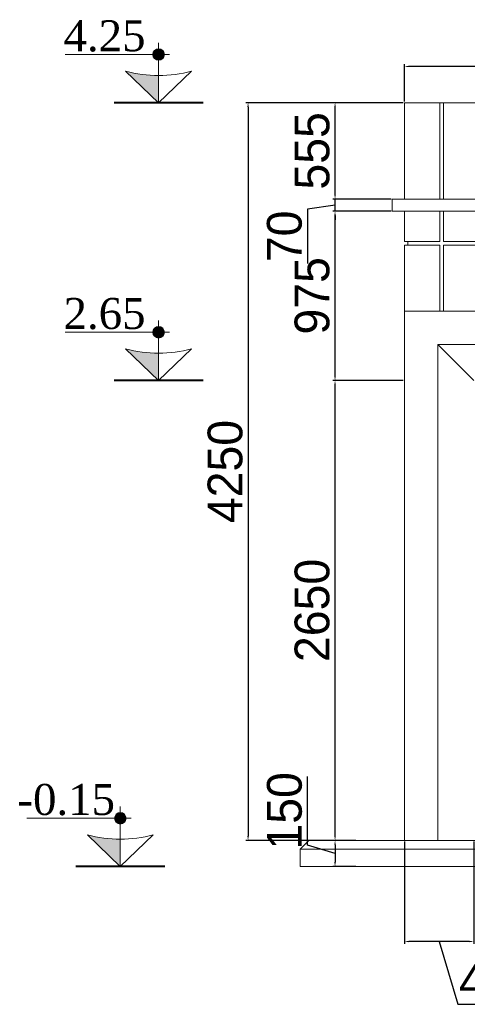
# Model space of a CAD drawing. Header units: feet. Extents: x 1702076 to 1880744, y 4858210 to 4922488.
# Tile 11 of 27: x 1830947 to 1833522, y 4870736 to 4876409. Entities that reach past the tile are written whole.
import ezdxf

# ---------------------------------------------------------------- set-up
doc = ezdxf.new("R2010")
doc.units = ezdxf.units.FT
doc.header["$MEASUREMENT"] = 0
doc.header["$PDMODE"] = 98
doc.header["$PDSIZE"] = 0.3
doc.dimstyles.new('ISO-25', dxfattribs={"dimscale": 15, "dimtxt": 20, "dimasz": 2.5, "dimexe": 1.25, "dimexo": 0.625, "dimgap": 3, "dimtad": 1, "dimdec": 0, "dimtxsty": 'Standard', "dimcen": 2.5, "dimadec": 0, "dimazin": 0, "dimtfac": 1, "dimtdec": 0, "dimtmove": 0, "dimatfit": 3, "dimfxl": 1.25, "dimarcsym": 0})

# ---------------------------------------------------------------- blocks, each defined once
blk = doc.blocks.new('*D5373')
at = {"color": 0, "lineweight": -2, "transparency": 16777216}
for p, q in [((1833154, 4874330.3), (1832748.8, 4874330.3)), ((1832761.3, 4871705.3), (1832761.3, 4874305.3)), ((1832881, 4871680.3), (1832748.8, 4871680.3))]:
    blk.add_line(p, q, dxfattribs=at)
at = {"color": 0, "lineweight": 5, "transparency": 16777216}
for points in [[(1832757.1, 4874305.3), (1832765.4, 4874305.3), (1832761.3, 4874330.3)], [(1832757.1, 4871705.3), (1832765.4, 4871705.3), (1832761.3, 4871680.3)]]:
    blk.add_solid(points, dxfattribs=at)
at = {"layer": 'Defpoints', "color": 0, "lineweight": 5, "transparency": 16777216}
for p in [(1832761.3, 4874330.3), (1833160.3, 4874330.3), (1832887.3, 4871680.3)]:
    blk.add_point(p, dxfattribs=at)
at = {"color": 0, "lineweight": 5, "transparency": 16777216, "insert": (1832629.9, 4873005.3), "char_height": 200, "attachment_point": 5, "rotation": 90}
blk.add_mtext('2650', dxfattribs=at)
blk = doc.blocks.new('*D5374')
at = {"color": 0, "lineweight": -2, "transparency": 16777216}
for p, q in [((1832602.4, 4871652.9), (1832602.4, 4872047.7)), ((1832761.3, 4871605.3), (1832602.4, 4871652.9)), ((1832881, 4871680.3), (1832748.8, 4871680.3)), ((1832761.3, 4871655.3), (1832761.3, 4871555.3)), ((1832881, 4871530.3), (1832748.8, 4871530.3))]:
    blk.add_line(p, q, dxfattribs=at)
at = {"color": 0, "lineweight": 5, "transparency": 16777216}
for points in [[(1832757.1, 4871655.3), (1832765.4, 4871655.3), (1832761.3, 4871680.3)], [(1832757.1, 4871555.3), (1832765.4, 4871555.3), (1832761.3, 4871530.3)]]:
    blk.add_solid(points, dxfattribs=at)
at = {"layer": 'Defpoints', "color": 0, "lineweight": 5, "transparency": 16777216}
for p in [(1832887.3, 4871680.3), (1832761.3, 4871530.3), (1832887.3, 4871530.3)]:
    blk.add_point(p, dxfattribs=at)
at = {"color": 0, "lineweight": 5, "transparency": 16777216, "insert": (1832471, 4871850.3), "char_height": 200, "attachment_point": 5, "rotation": 90}
blk.add_mtext('150', dxfattribs=at)
blk = doc.blocks.new('*D5375')
at = {"color": 0, "lineweight": -2, "transparency": 16777216}
for p, q in [((1833084, 4875305.3), (1832748.8, 4875305.3)), ((1832761.3, 4874355.3), (1832761.3, 4875280.3)), ((1833154, 4874330.3), (1832748.8, 4874330.3))]:
    blk.add_line(p, q, dxfattribs=at)
at = {"color": 0, "lineweight": 5, "transparency": 16777216}
for points in [[(1832757.1, 4875280.3), (1832765.4, 4875280.3), (1832761.3, 4875305.3)], [(1832757.1, 4874355.3), (1832765.4, 4874355.3), (1832761.3, 4874330.3)]]:
    blk.add_solid(points, dxfattribs=at)
at = {"layer": 'Defpoints', "color": 0, "lineweight": 5, "transparency": 16777216}
for p in [(1832761.3, 4875305.3), (1833090.3, 4875305.3), (1833160.3, 4874330.3)]:
    blk.add_point(p, dxfattribs=at)
at = {"color": 0, "lineweight": 5, "transparency": 16777216, "insert": (1832629.7, 4874817.8), "char_height": 200, "attachment_point": 5, "rotation": 90}
blk.add_mtext('975', dxfattribs=at)
blk = doc.blocks.new('*D5376')
at = {"color": 0, "lineweight": -2, "transparency": 16777216}
for p, q in [((1833084, 4875375.3), (1832748.8, 4875375.3)), ((1832761.3, 4875400.3), (1832761.3, 4875425.3)), ((1832761.3, 4875305.3), (1832761.3, 4875375.3)), ((1832761.3, 4875305.3), (1832761.3, 4875375.3)), ((1832761.3, 4875340.3), (1832602.2, 4875316.5)), ((1832602.2, 4875316.5), (1832602.2, 4875004)), ((1833084, 4875305.3), (1832748.8, 4875305.3)), ((1832761.3, 4875280.3), (1832761.3, 4875255.3))]:
    blk.add_line(p, q, dxfattribs=at)
at = {"color": 0, "lineweight": 5, "transparency": 16777216}
for points in [[(1832757.1, 4875400.3), (1832765.4, 4875400.3), (1832761.3, 4875375.3)], [(1832757.1, 4875280.3), (1832765.4, 4875280.3), (1832761.3, 4875305.3)]]:
    blk.add_solid(points, dxfattribs=at)
at = {"layer": 'Defpoints', "color": 0, "lineweight": 5, "transparency": 16777216}
for p in [(1832761.3, 4875375.3), (1833090.3, 4875375.3), (1833090.3, 4875305.3)]:
    blk.add_point(p, dxfattribs=at)
at = {"color": 0, "lineweight": 5, "transparency": 16777216, "insert": (1832470.7, 4875160.2), "char_height": 200, "attachment_point": 5, "rotation": 90}
blk.add_mtext('70', dxfattribs=at)
blk = doc.blocks.new('*D5377')
at = {"color": 0, "lineweight": -2, "transparency": 16777216}
for p, q in [((1833154, 4875930.3), (1832748.8, 4875930.3)), ((1832761.3, 4875400.3), (1832761.3, 4875905.3)), ((1833084, 4875375.3), (1832748.8, 4875375.3))]:
    blk.add_line(p, q, dxfattribs=at)
at = {"color": 0, "lineweight": 5, "transparency": 16777216}
for points in [[(1832757.1, 4875905.3), (1832765.4, 4875905.3), (1832761.3, 4875930.3)], [(1832757.1, 4875400.3), (1832765.4, 4875400.3), (1832761.3, 4875375.3)]]:
    blk.add_solid(points, dxfattribs=at)
at = {"layer": 'Defpoints', "color": 0, "lineweight": 5, "transparency": 16777216}
for p in [(1832761.3, 4875930.3), (1833160.3, 4875930.3), (1833090.3, 4875375.3)]:
    blk.add_point(p, dxfattribs=at)
at = {"color": 0, "lineweight": 5, "transparency": 16777216, "insert": (1832629.9, 4875652.8), "char_height": 200, "attachment_point": 5, "rotation": 90}
blk.add_mtext('555', dxfattribs=at)
blk = doc.blocks.new('*D5378')
at = {"color": 0, "lineweight": -2, "transparency": 16777216}
for p, q in [((1833154, 4875930.3), (1832248.2, 4875930.3)), ((1832260.7, 4875905.3), (1832260.7, 4871705.3)), ((1832881, 4871680.3), (1832248.2, 4871680.3))]:
    blk.add_line(p, q, dxfattribs=at)
at = {"color": 0, "lineweight": 5, "transparency": 16777216}
for points in [[(1832256.5, 4875905.3), (1832264.8, 4875905.3), (1832260.7, 4875930.3)], [(1832256.5, 4871705.3), (1832264.8, 4871705.3), (1832260.7, 4871680.3)]]:
    blk.add_solid(points, dxfattribs=at)
at = {"layer": 'Defpoints', "color": 0, "lineweight": 5, "transparency": 16777216}
for p in [(1833160.3, 4875930.3), (1832260.7, 4871680.3), (1832887.3, 4871680.3)]:
    blk.add_point(p, dxfattribs=at)
at = {"color": 0, "lineweight": 5, "transparency": 16777216, "insert": (1832129.3, 4873805.3), "char_height": 200, "attachment_point": 5, "rotation": 90}
blk.add_mtext('4250', dxfattribs=at)
blk = doc.blocks.new('*D5388')
at = {"color": 0, "lineweight": -2, "transparency": 16777216}
for p, q in [((1833160.3, 4875936.5), (1833160.3, 4876151.7)), ((1840035.3, 4876139.2), (1833185.3, 4876139.2)), ((1840060.3, 4875936.5), (1840060.3, 4876151.7))]:
    blk.add_line(p, q, dxfattribs=at)
at = {"color": 0, "lineweight": 5, "transparency": 16777216}
for points in [[(1833185.3, 4876143.3), (1833185.3, 4876135), (1833160.3, 4876139.2)], [(1840035.3, 4876143.3), (1840035.3, 4876135), (1840060.3, 4876139.2)]]:
    blk.add_solid(points, dxfattribs=at)
at = {"layer": 'Defpoints', "color": 0, "lineweight": 5, "transparency": 16777216}
for p in [(1833160.3, 4876139.2), (1833160.3, 4875930.3), (1840060.3, 4875930.3)]:
    blk.add_point(p, dxfattribs=at)
at = {"color": 0, "lineweight": 5, "transparency": 16777216, "insert": (1836610.3, 4876270.7), "char_height": 200, "attachment_point": 5}
blk.add_mtext('6900', dxfattribs=at)
blk = doc.blocks.new('*D5483')
at = {"color": 0, "lineweight": -2, "transparency": 16777216}
for p, q in [((1833160.3, 4871674), (1833160.3, 4871085.1)), ((1833560.3, 4871674), (1833560.3, 4871085.1)), ((1833535.3, 4871097.6), (1833185.3, 4871097.6)), ((1833360.3, 4871097.6), (1833468.8, 4870736)), ((1833468.8, 4870736), (1833926.6, 4870736))]:
    blk.add_line(p, q, dxfattribs=at)
at = {"color": 0, "lineweight": 5, "transparency": 16777216}
for points in [[(1833185.3, 4871101.8), (1833185.3, 4871093.5), (1833160.3, 4871097.6)], [(1833535.3, 4871101.8), (1833535.3, 4871093.5), (1833560.3, 4871097.6)]]:
    blk.add_solid(points, dxfattribs=at)
at = {"layer": 'Defpoints', "color": 0, "lineweight": 5, "transparency": 16777216}
for p in [(1833160.3, 4871680.3), (1833560.3, 4871680.3), (1833160.3, 4871097.6)]:
    blk.add_point(p, dxfattribs=at)
at = {"color": 0, "lineweight": 5, "transparency": 16777216, "insert": (1833697.7, 4870867.3), "char_height": 200, "attachment_point": 5}
blk.add_mtext('400', dxfattribs=at)
blk = doc.blocks.new('A$C152757c1')
at = {"color": 0, "linetype": 'Continuous', "lineweight": 0, "extrusion": (0, 1, 0)}
for p, q in [((21081.3, 3322.3), (21286.3, 3322.3)), ((21081.3, 2767.3), (21081.3, 3322.3)), ((21286.3, 3322.3), (21306.3, 3322.3)), ((21286.3, 2767.3), (21286.3, 3322.3)), ((21306.3, 3322.3), (21306.3, 2767.3)), ((21306.3, 3322.3), (22260.1, 3322.3)), ((21011.3, 2767.3), (23361.3, 2767.3)), ((21011.3, 2767.3), (21011.3, 2697.3)), ((21011.3, 2697.3), (23361.3, 2697.3)), ((21081.3, 2522.3), (21081.3, 2697.3)), ((21286.3, 2522.3), (21286.3, 2697.3)), ((21306.3, 2697.3), (21306.3, 2522.3)), ((21081.3, 2522.3), (21286.3, 2522.3)), ((21081.3, 2502.3), (21286.3, 2502.3)), ((21081.3, 2122.3), (21081.3, 2502.3)), ((21101.3, 2502.3), (21101.3, 2522.3)), ((21286.3, 2122.3), (21286.3, 2502.3)), ((21306.3, 2522.3), (22260.1, 2522.3)), ((21306.3, 2502.3), (22260.1, 2502.3)), ((21306.3, 2502.3), (21306.3, 2122.3)), ((21081.3, -927.7), (21081.3, 2122.3)), ((21081.3, 2122.3), (27941.3, 2122.3)), ((21273.5, -927.7), (21273.5, 1930.2)), ((21273.5, 1930.2), (27749.2, 1930.2)), ((21481.3, 1722.3), (21273.5, 1930.2)), ((20481.3, -977.7), (20531.3, -927.7)), ((20531.3, -927.7), (35902.2, -927.7)), ((20481.3, -1077.7), (20481.3, -977.7)), ((20481.3, -977.7), (35952.2, -977.7)), ((20481.3, -1077.7), (35952.2, -1077.7))]:
    blk.add_line(p, q, dxfattribs=at)

msp = doc.modelspace()

# ---------------------------------------------------------------- hatches: boundary and pattern name
for points in [[(1831746, 4876240.9), (1831746, 4876207.8), (1831712.9, 4876207.8, -0.414214)], [(1831746, 4876240.9, -0.414214), (1831779.1, 4876207.8), (1831746, 4876207.8)], [(1831712.9, 4876207.8), (1831746, 4876207.8), (1831746, 4876174.6, -0.414214)], [(1831746, 4876207.8), (1831779.1, 4876207.8, -0.414214), (1831746, 4876174.6)], [(1831556.2, 4876111.7, 0.063683), (1831746, 4876087.5), (1831746, 4875930.3)], [(1831746, 4874640.9), (1831746, 4874607.8), (1831712.9, 4874607.8, -0.414214)], [(1831746, 4874640.9, -0.414214), (1831779.1, 4874607.8), (1831746, 4874607.8)], [(1831712.9, 4874607.8), (1831746, 4874607.8), (1831746, 4874574.6, -0.414214)], [(1831746, 4874607.8), (1831779.1, 4874607.8, -0.414214), (1831746, 4874574.6)], [(1831556.2, 4874511.7, 0.063683), (1831746, 4874487.5), (1831746, 4874330.3)], [(1831525.5, 4871840.9), (1831525.5, 4871807.8), (1831492.4, 4871807.8, -0.414214)], [(1831492.4, 4871807.8), (1831525.5, 4871807.8), (1831525.5, 4871774.6, -0.414214)], [(1831525.5, 4871840.9, -0.414214), (1831558.6, 4871807.8), (1831525.5, 4871807.8)], [(1831525.5, 4871807.8), (1831558.6, 4871807.8, -0.414214), (1831525.5, 4871774.6)], [(1831335.8, 4871711.7, 0.063683), (1831525.5, 4871687.5), (1831525.5, 4871530.3)]]:
    msp.add_hatch(color=1).paths.add_polyline_path(points)

# ---------------------------------------------------------------- linework, layer by layer
at = {"lineweight": 9}
for points in [[(1831746, 4875930.3), (1831746, 4876274.9)], [(1831809, 4876207.8), (1831208.1, 4876207.8)], [(1831746, 4874330.3), (1831746, 4874674.9)], [(1831809, 4874607.8), (1831208.1, 4874607.8)], [(1831525.5, 4871530.3), (1831525.5, 4871874.9)], [(1831588.5, 4871807.8), (1830987.6, 4871807.8)]]:
    msp.add_lwpolyline(points, dxfattribs=at)
for points in [[(1831556.2, 4876111.7), (1831746, 4875930.3), (1831935.7, 4876111.7, -0.127885)], [(1831556.2, 4874511.7), (1831746, 4874330.3), (1831935.7, 4874511.7, -0.127885)], [(1831335.8, 4871711.7), (1831525.5, 4871530.3), (1831715.2, 4871711.7, -0.127885)]]:
    msp.add_lwpolyline(points, format="xyb", close=True, dxfattribs=at)
at = {"lineweight": 40}
for points in [[(1832002.2, 4875930.3), (1831489.8, 4875930.3)], [(1832002.2, 4874330.3), (1831489.8, 4874330.3)], [(1831781.7, 4871530.3), (1831269.3, 4871530.3)]]:
    msp.add_lwpolyline(points, dxfattribs=at)
at = {"lineweight": 9}
for centre in [(1831746, 4876207.8), (1831746, 4874607.8), (1831525.5, 4871807.8)]:
    msp.add_circle(centre, 33.1, dxfattribs=at)

# ---------------------------------------------------------------- block references
at = {"lineweight": 5}
msp.add_blockref('A$C152757c1', (1812079, 4872608), dxfattribs=at)

# ---------------------------------------------------------------- texts
at = {"lineweight": 9, "char_height": 178.498, "width": 401.685, "attachment_point": 2}
for s, insert in [('{\\fTimes New Roman|b0|i0|c0|p18;4.25}', (1831434.7, 4876405.4)), ('{\\fTimes New Roman|b0|i0|c0|p18;2.65}', (1831434.7, 4874805.4)), ('{\\fTimes New Roman|b0|i0|c0|p18;-0.15}', (1831214.2, 4872005.4))]:
    msp.add_mtext(s, dxfattribs=dict(at, insert=insert))

# ---------------------------------------------------------------- dimensions: what is measured, and where the dimension line sits
at = {"color": 1, "lineweight": 5}
for base, p1, p2, angle, picture, middle in [((1833160.3, 4876139.2), (1840060.3, 4875930.3), (1833160.3, 4875930.3), 180, '*D5388', (1836610.3, 4876270.7)), ((1832260.7, 4871680.3), (1833160.3, 4875930.3), (1832887.3, 4871680.3), 90, '*D5378', (1832129.3, 4873805.3)), ((1832761.3, 4875930.3), (1833090.3, 4875375.3), (1833160.3, 4875930.3), 90, '*D5377', (1832629.9, 4875652.8)), ((1832761.3, 4875305.3), (1833160.3, 4874330.3), (1833090.3, 4875305.3), 90, '*D5375', (1832629.7, 4874817.8)), ((1832761.3, 4874330.3), (1832887.3, 4871680.3), (1833160.3, 4874330.3), 90, '*D5373', (1832629.9, 4873005.3)), ((1832761.3, 4871530.3), (1832887.3, 4871680.3), (1832887.3, 4871530.3), 90, '*D5374', (1832471, 4871682.9))]:
    dim = msp.add_linear_dim(base=base, p1=p1, p2=p2, angle=angle, dimstyle='ISO-25', override={"dimscale": 10, "dimtmove": 1}, dxfattribs=at)
    dim.commit()
    dim.dimension.update_dxf_attribs({"geometry": picture, "text_midpoint": middle})
dim = msp.add_linear_dim(base=(1832761.3, 4875375.3), p1=(1833090.3, 4875305.3), p2=(1833090.3, 4875375.3), angle=90, dimstyle='ISO-25', override={"dimscale": 10, "dimtmove": 1}, dxfattribs=at)
dim.commit()
dim.dimension.update_dxf_attribs({"geometry": '*D5376', "text_midpoint": (1832602.2, 4875286.5), "dimtype": 160})
dim = msp.add_linear_dim(base=(1833160.3, 4871097.6), p1=(1833560.3, 4871680.3), p2=(1833160.3, 4871680.3), dimstyle='ISO-25', override={"dimscale": 10, "dimtmove": 1}, dxfattribs=at)
dim.commit()
dim.dimension.update_dxf_attribs({"geometry": '*D5483', "text_midpoint": (1833498.8, 4870867.3)})

doc.saveas('drawing.dxf')
